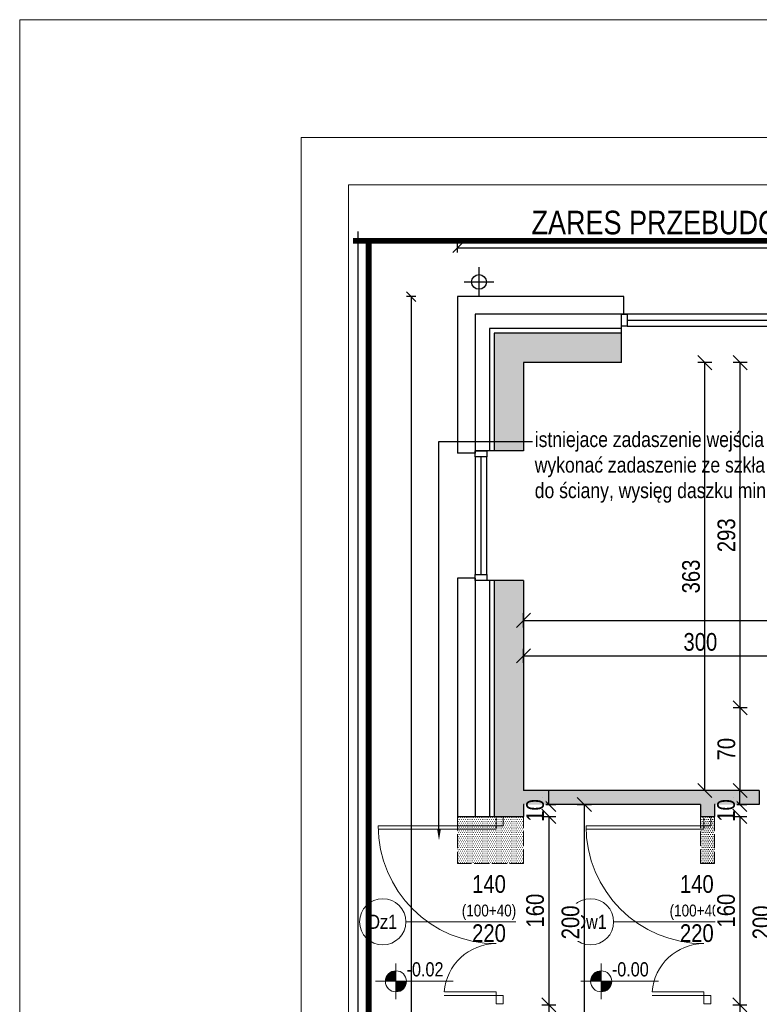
# Model space of a CAD drawing. Header units: millimetres. Extents: x 17147 to 52214, y -18116 to -4632.
# Tile 102 of 186: x 31175 to 31803, y -6351 to -5516. Entities that reach past the tile are written whole.
import ezdxf
from ezdxf import colors
from ezdxf.entities.mleader import LeaderData, LeaderLine
from ezdxf.math import Vec2, Vec3

# ---------------------------------------------------------------- set-up
doc = ezdxf.new("R2010")
doc.units = ezdxf.units.MM
doc.linetypes.add('ACAD_ISO02W100', pattern=[15, 12, -3])
doc.linetypes.add('ACAD_ISO03W100', pattern=[30, 12, -18])
doc.layers.get('Defpoints').update_dxf_attribs({"color": 6})
for name, color, linetype, lineweight in [('A-ciekie', 161, 'Continuous', 9), ('A-DRZ', 154, 'Continuous', 0), ('A-opis', 130, 'Continuous', 9), ('A-wymiar', 177, 'Continuous', 0), ('A_SCIANA_ISTN', 253, 'Continuous', 25)]:
    doc.layers.add(name, color=color, linetype=linetype, lineweight=lineweight)
for name, color, linetype, lineweight, true_color in [('A_SCIANA DO WYBURZENIA', 7, 'ACAD_ISO02W100', 18, 0xf7833b), ('r-ramka', 7, 'Continuous', 0, 0x727169), ('S_KRESKOWANIE_SC_ISTN', 7, 'Continuous', 0, 0x878787)]:
    doc.layers.add(name, color=color, linetype=linetype, lineweight=lineweight, true_color=true_color)
doc.styles.get("Standard").update_dxf_attribs({"font": 'ARIALN.TTF'})
doc.styles.add('wymiary', font='ARIALN.TTF')
doc.dimstyles.new('anka', dxfattribs={"dimtxt": 15, "dimasz": 12, "dimexe": 6, "dimexo": 0.0625, "dimgap": 4, "dimtad": 1, "dimdec": 0, "dimzin": 0, "dimdsep": 46, "dimtxsty": 'wymiary', "dimblk": 'OBLIQUE', "dimcen": 0.09, "dimclrt": 7, "dimadec": 0, "dimazin": 0, "dimtfac": 1, "dimtdec": 0, "dimtix": 1, "dimtofl": 0, "dimtmove": 0, "dimatfit": 3, "dimldrblk": 'OBLIQUE', "dimfxl": 6, "dimfxlon": 1, "dimtfill": 1, "dimtolj": 1, "dimtzin": 0, "dimarcsym": 0})
doc.dimstyles.new('anka 50', dxfattribs={"dimtxt": 10, "dimasz": 8, "dimexe": 4, "dimexo": 0.0625, "dimgap": 2, "dimtad": 1, "dimdec": 0, "dimzin": 0, "dimdsep": 46, "dimtxsty": 'Standard', "dimblk": 'OBLIQUE', "dimcen": 0.09, "dimclrt": 7, "dimadec": 0, "dimazin": 0, "dimtfac": 1, "dimtdec": 0, "dimtix": 1, "dimtofl": 0, "dimtmove": 0, "dimatfit": 3, "dimldrblk": 'OBLIQUE', "dimfxl": 4, "dimfxlon": 1, "dimtfill": 1, "dimtolj": 1, "dimtzin": 0, "dimarcsym": 0})

# ---------------------------------------------------------------- blocks, each defined once
blk = doc.blocks.new('_OBLIQUE')
at = {"color": 0, "linetype": 'ByBlock'}
blk.add_line((-0.5, -0.5), (0.5, 0.5), dxfattribs=at)
blk = doc.blocks.new('*D391')
at = {"layer": 'A-wymiar', "color": 0, "lineweight": -2, "transparency": 16777216}
for p, q in [((31786.05, -6181.73), (31786.05, -6169.73)), ((31780.05, -6181.73), (31792.05, -6181.73)), ((31780.05, -6191.73), (31792.05, -6191.73)), ((31786.05, -6191.73), (31786.05, -6203.73))]:
    blk.add_line(p, q, dxfattribs=at)
at = {"layer": 'A-wymiar', "color": 0, "lineweight": -2, "transparency": 16777216, "xscale": 12, "yscale": 12, "zscale": 12}
for p, rotation in [((31786.05, -6181.73), 270), ((31786.05, -6191.73), 90)]:
    blk.add_blockref('_OBLIQUE', p, dxfattribs=dict(at, rotation=rotation))
at = {"layer": 'A-wymiar', "color": 7, "transparency": 16777216, "insert": (31774.39, -6186.73), "char_height": 15, "attachment_point": 5, "rotation": 90, "style": 'wymiary', "bg_fill": 3, "box_fill_scale": 1.1, "bg_fill_color": 256, "bg_fill_true_color": 13158600, "bg_fill_transparency": 0}
blk.add_mtext('\\A1;10', dxfattribs=at)
at = {"layer": 'Defpoints', "color": 0, "transparency": 16777216}
for p in [(31764.51, -6181.73), (31764.51, -6191.73), (31786.05, -6191.73)]:
    blk.add_point(p, dxfattribs=at)
blk = doc.blocks.new('*D392')
at = {"layer": 'A-wymiar', "color": 0, "lineweight": -2, "transparency": 16777216}
for p, q in [((31780.05, -6191.73), (31792.05, -6191.73)), ((31786.05, -6191.73), (31786.05, -6351.73)), ((31780.05, -6351.73), (31792.05, -6351.73))]:
    blk.add_line(p, q, dxfattribs=at)
at = {"layer": 'Defpoints', "color": 0, "transparency": 16777216}
for p in [(31764.51, -6191.73), (31764.51, -6351.73), (31786.05, -6351.73)]:
    blk.add_point(p, dxfattribs=at)
at = {"layer": 'A-wymiar', "color": 0, "lineweight": -2, "transparency": 16777216, "xscale": 12, "yscale": 12, "zscale": 12}
for p, rotation in [((31786.05, -6191.73), 90), ((31786.05, -6351.73), 270)]:
    blk.add_blockref('_OBLIQUE', p, dxfattribs=dict(at, rotation=rotation))
at = {"layer": 'A-wymiar', "color": 7, "transparency": 16777216, "insert": (31774.39, -6271.73), "char_height": 15, "attachment_point": 5, "rotation": 90, "style": 'wymiary', "bg_fill": 3, "box_fill_scale": 1.1, "bg_fill_color": 256, "bg_fill_true_color": 13158600, "bg_fill_transparency": 0}
blk.add_mtext('\\A1;160', dxfattribs=at)
blk = doc.blocks.new('*D393')
at = {"layer": 'A-wymiar', "color": 0, "lineweight": -2, "transparency": 16777216}
for p, q in [((31780.05, -6351.73), (31792.05, -6351.73)), ((31786.05, -6351.73), (31786.05, -6381.73)), ((31780.05, -6381.73), (31792.05, -6381.73))]:
    blk.add_line(p, q, dxfattribs=at)
at = {"layer": 'A-wymiar', "color": 0, "lineweight": -2, "transparency": 16777216, "xscale": 12, "yscale": 12, "zscale": 12}
for p, rotation in [((31786.05, -6351.73), 90), ((31786.05, -6381.73), 270)]:
    blk.add_blockref('_OBLIQUE', p, dxfattribs=dict(at, rotation=rotation))
at = {"layer": 'A-wymiar', "color": 7, "transparency": 16777216, "insert": (31774.39, -6366.73), "char_height": 15, "attachment_point": 5, "rotation": 90, "style": 'wymiary', "bg_fill": 3, "box_fill_scale": 1.1, "bg_fill_color": 256, "bg_fill_true_color": 13158600, "bg_fill_transparency": 0}
blk.add_mtext('\\A1;30', dxfattribs=at)
at = {"layer": 'Defpoints', "color": 0, "transparency": 16777216}
for p in [(31764.51, -6351.73), (31764.51, -6381.73), (31786.05, -6381.73)]:
    blk.add_point(p, dxfattribs=at)
blk = doc.blocks.new('*D150')
at = {"layer": 'A-wymiar', "color": 0, "lineweight": -2, "transparency": 16777216}
for p, q in [((31810.05, -6181.73), (31822.05, -6181.73)), ((31816.05, -6181.73), (31816.05, -6381.73)), ((31810.05, -6381.73), (31822.05, -6381.73))]:
    blk.add_line(p, q, dxfattribs=at)
at = {"layer": 'Defpoints', "color": 0, "transparency": 16777216}
for p in [(31764.51, -6181.73), (31764.51, -6381.73), (31816.05, -6381.73)]:
    blk.add_point(p, dxfattribs=at)
at = {"layer": 'A-wymiar', "color": 0, "lineweight": -2, "transparency": 16777216, "xscale": 12, "yscale": 12, "zscale": 12}
for p, rotation in [((31816.05, -6181.73), 90), ((31816.05, -6381.73), 270)]:
    blk.add_blockref('_OBLIQUE', p, dxfattribs=dict(at, rotation=rotation))
at = {"layer": 'A-wymiar', "color": 7, "transparency": 16777216, "insert": (31804.39, -6281.73), "char_height": 15, "attachment_point": 5, "rotation": 90, "style": 'wymiary', "bg_fill": 3, "box_fill_scale": 1.1, "bg_fill_color": 256, "bg_fill_true_color": 13158600, "bg_fill_transparency": 0}
blk.add_mtext('\\A1;200', dxfattribs=at)
blk = doc.blocks.new('*D151')
at = {"layer": 'A-wymiar', "color": 0, "lineweight": -2, "transparency": 16777216}
for p, q in [((31624.05, -6181.73), (31624.05, -6169.73)), ((31618.05, -6181.73), (31630.05, -6181.73)), ((31618.05, -6191.73), (31630.05, -6191.73)), ((31624.05, -6191.73), (31624.05, -6203.73))]:
    blk.add_line(p, q, dxfattribs=at)
at = {"layer": 'A-wymiar', "color": 0, "lineweight": -2, "transparency": 16777216, "xscale": 12, "yscale": 12, "zscale": 12}
for p, rotation in [((31624.05, -6181.73), 270), ((31624.05, -6191.73), 90)]:
    blk.add_blockref('_OBLIQUE', p, dxfattribs=dict(at, rotation=rotation))
at = {"layer": 'A-wymiar', "color": 7, "transparency": 16777216, "insert": (31612.39, -6186.73), "char_height": 15, "attachment_point": 5, "rotation": 90, "style": 'wymiary', "bg_fill": 3, "box_fill_scale": 1.1, "bg_fill_color": 256, "bg_fill_true_color": 13158600, "bg_fill_transparency": 0}
blk.add_mtext('\\A1;10', dxfattribs=at)
at = {"layer": 'Defpoints', "color": 0, "transparency": 16777216}
for p in [(31602.51, -6181.73), (31602.51, -6191.73), (31624.05, -6191.73)]:
    blk.add_point(p, dxfattribs=at)
blk = doc.blocks.new('*D152')
at = {"layer": 'A-wymiar', "color": 0, "lineweight": -2, "transparency": 16777216}
for p, q in [((31618.05, -6191.73), (31630.05, -6191.73)), ((31624.05, -6191.73), (31624.05, -6351.73)), ((31618.05, -6351.73), (31630.05, -6351.73))]:
    blk.add_line(p, q, dxfattribs=at)
at = {"layer": 'Defpoints', "color": 0, "transparency": 16777216}
for p in [(31602.51, -6191.73), (31602.51, -6351.73), (31624.05, -6351.73)]:
    blk.add_point(p, dxfattribs=at)
at = {"layer": 'A-wymiar', "color": 0, "lineweight": -2, "transparency": 16777216, "xscale": 12, "yscale": 12, "zscale": 12}
for p, rotation in [((31624.05, -6191.73), 90), ((31624.05, -6351.73), 270)]:
    blk.add_blockref('_OBLIQUE', p, dxfattribs=dict(at, rotation=rotation))
at = {"layer": 'A-wymiar', "color": 7, "transparency": 16777216, "insert": (31612.39, -6271.73), "char_height": 15, "attachment_point": 5, "rotation": 90, "style": 'wymiary', "bg_fill": 3, "box_fill_scale": 1.1, "bg_fill_color": 256, "bg_fill_true_color": 13158600, "bg_fill_transparency": 0}
blk.add_mtext('\\A1;160', dxfattribs=at)
blk = doc.blocks.new('*D153')
at = {"layer": 'A-wymiar', "color": 0, "lineweight": -2, "transparency": 16777216}
for p, q in [((31618.05, -6351.73), (31630.05, -6351.73)), ((31624.05, -6351.73), (31624.05, -6381.73)), ((31618.05, -6381.73), (31630.05, -6381.73))]:
    blk.add_line(p, q, dxfattribs=at)
at = {"layer": 'A-wymiar', "color": 0, "lineweight": -2, "transparency": 16777216, "xscale": 12, "yscale": 12, "zscale": 12}
for p, rotation in [((31624.05, -6351.73), 90), ((31624.05, -6381.73), 270)]:
    blk.add_blockref('_OBLIQUE', p, dxfattribs=dict(at, rotation=rotation))
at = {"layer": 'A-wymiar', "color": 7, "transparency": 16777216, "insert": (31612.39, -6366.73), "char_height": 15, "attachment_point": 5, "rotation": 90, "style": 'wymiary', "bg_fill": 3, "box_fill_scale": 1.1, "bg_fill_color": 256, "bg_fill_true_color": 13158600, "bg_fill_transparency": 0}
blk.add_mtext('\\A1;30', dxfattribs=at)
at = {"layer": 'Defpoints', "color": 0, "transparency": 16777216}
for p in [(31602.51, -6351.73), (31602.51, -6381.73), (31624.05, -6381.73)]:
    blk.add_point(p, dxfattribs=at)
blk = doc.blocks.new('*D154')
at = {"layer": 'A-wymiar', "color": 0, "lineweight": -2, "transparency": 16777216}
for p, q in [((31648.05, -6181.73), (31660.05, -6181.73)), ((31654.05, -6181.73), (31654.05, -6381.73)), ((31648.05, -6381.73), (31660.05, -6381.73))]:
    blk.add_line(p, q, dxfattribs=at)
at = {"layer": 'Defpoints', "color": 0, "transparency": 16777216}
for p in [(31602.51, -6181.73), (31602.51, -6381.73), (31654.05, -6381.73)]:
    blk.add_point(p, dxfattribs=at)
at = {"layer": 'A-wymiar', "color": 0, "lineweight": -2, "transparency": 16777216, "xscale": 12, "yscale": 12, "zscale": 12}
for p, rotation in [((31654.05, -6181.73), 90), ((31654.05, -6381.73), 270)]:
    blk.add_blockref('_OBLIQUE', p, dxfattribs=dict(at, rotation=rotation))
at = {"layer": 'A-wymiar', "color": 7, "transparency": 16777216, "insert": (31642.39, -6281.73), "char_height": 15, "attachment_point": 5, "rotation": 90, "style": 'wymiary', "bg_fill": 3, "box_fill_scale": 1.1, "bg_fill_color": 256, "bg_fill_true_color": 13158600, "bg_fill_transparency": 0}
blk.add_mtext('\\A1;200', dxfattribs=at)
blk = doc.blocks.new('*D491')
at = {"layer": 'A-wymiar', "color": 0, "lineweight": -2, "transparency": 16777216}
for p, q in [((31602.51, -6061.45), (31602.51, -6049.45)), ((31602.51, -6055.45), (31902.51, -6055.45)), ((31902.51, -6061.45), (31902.51, -6049.45))]:
    blk.add_line(p, q, dxfattribs=at)
at = {"layer": 'Defpoints', "color": 0, "transparency": 16777216}
for p in [(31902.51, -6055.45), (31902.51, -6099.73), (31602.51, -6169.73)]:
    blk.add_point(p, dxfattribs=at)
at = {"layer": 'A-wymiar', "color": 0, "lineweight": -2, "transparency": 16777216, "xscale": 12, "yscale": 12, "zscale": 12, "rotation": 180}
blk.add_blockref('_OBLIQUE', (31602.51, -6055.45), dxfattribs=at)
at = {"layer": 'A-wymiar', "color": 0, "lineweight": -2, "transparency": 16777216, "xscale": 12, "yscale": 12, "zscale": 12}
blk.add_blockref('_OBLIQUE', (31902.51, -6055.45), dxfattribs=at)
at = {"layer": 'A-wymiar', "color": 7, "transparency": 16777216, "insert": (31752.51, -6043.79), "char_height": 15, "attachment_point": 5, "style": 'wymiary', "bg_fill": 3, "box_fill_scale": 1.1, "bg_fill_color": 256, "bg_fill_true_color": 13158600, "bg_fill_transparency": 0}
blk.add_mtext('\\A1;300', dxfattribs=at)
blk = doc.blocks.new('*D494')
at = {"layer": 'A-wymiar', "color": 0, "lineweight": -2, "transparency": 16777216}
for p, q in [((31602.51, -6031.45), (31602.51, -6019.45)), ((32204.51, -6031.45), (32204.51, -6019.45)), ((31602.51, -6025.45), (32204.51, -6025.45))]:
    blk.add_line(p, q, dxfattribs=at)
at = {"layer": 'Defpoints', "color": 0, "transparency": 16777216}
for p in [(32204.51, -6025.45), (31602.51, -6159.73), (32204.51, -6199.73)]:
    blk.add_point(p, dxfattribs=at)
at = {"layer": 'A-wymiar', "color": 0, "lineweight": -2, "transparency": 16777216, "xscale": 12, "yscale": 12, "zscale": 12, "rotation": 180}
blk.add_blockref('_OBLIQUE', (31602.51, -6025.45), dxfattribs=at)
at = {"layer": 'A-wymiar', "color": 0, "lineweight": -2, "transparency": 16777216, "xscale": 12, "yscale": 12, "zscale": 12}
blk.add_blockref('_OBLIQUE', (32204.51, -6025.45), dxfattribs=at)
at = {"layer": 'A-wymiar', "color": 7, "transparency": 16777216, "insert": (31903.51, -6013.79), "char_height": 15, "attachment_point": 5, "style": 'wymiary', "bg_fill": 3, "box_fill_scale": 1.1, "bg_fill_color": 256, "bg_fill_true_color": 13158600, "bg_fill_transparency": 0}
blk.add_mtext('\\A1;602', dxfattribs=at)
blk = doc.blocks.new('*D495')
at = {"layer": 'A-wymiar', "color": 0, "lineweight": -2, "transparency": 16777216}
for p, q in [((31792.31, -6099.73), (31780.31, -6099.73)), ((31786.31, -6169.73), (31786.31, -6099.73)), ((31792.31, -6169.73), (31780.31, -6169.73))]:
    blk.add_line(p, q, dxfattribs=at)
at = {"layer": 'Defpoints', "color": 0, "transparency": 16777216}
for p in [(31786.31, -6099.73), (31902.51, -6099.73), (31902.51, -6169.73)]:
    blk.add_point(p, dxfattribs=at)
at = {"layer": 'A-wymiar', "color": 0, "lineweight": -2, "transparency": 16777216, "xscale": 12, "yscale": 12, "zscale": 12}
for p, rotation in [((31786.31, -6099.73), 90), ((31786.31, -6169.73), 270)]:
    blk.add_blockref('_OBLIQUE', p, dxfattribs=dict(at, rotation=rotation))
at = {"layer": 'A-wymiar', "color": 7, "transparency": 16777216, "insert": (31774.65, -6134.73), "char_height": 15, "attachment_point": 5, "rotation": 90, "style": 'wymiary', "bg_fill": 3, "box_fill_scale": 1.1, "bg_fill_color": 256, "bg_fill_true_color": 13158600, "bg_fill_transparency": 0}
blk.add_mtext('\\A1;70', dxfattribs=at)
blk = doc.blocks.new('*D496')
at = {"layer": 'A-wymiar', "color": 0, "lineweight": -2, "transparency": 16777216}
for p, q in [((31792.31, -5806.73), (31780.31, -5806.73)), ((31786.31, -6099.73), (31786.31, -5806.73)), ((31792.31, -6099.73), (31780.31, -6099.73))]:
    blk.add_line(p, q, dxfattribs=at)
at = {"layer": 'Defpoints', "color": 0, "transparency": 16777216}
for p in [(31786.31, -5806.73), (31902.51, -5806.73), (31902.51, -6099.73)]:
    blk.add_point(p, dxfattribs=at)
at = {"layer": 'A-wymiar', "color": 0, "lineweight": -2, "transparency": 16777216, "xscale": 12, "yscale": 12, "zscale": 12}
for p, rotation in [((31786.31, -5806.73), 90), ((31786.31, -6099.73), 270)]:
    blk.add_blockref('_OBLIQUE', p, dxfattribs=dict(at, rotation=rotation))
at = {"layer": 'A-wymiar', "color": 7, "transparency": 16777216, "insert": (31774.65, -5953.23), "char_height": 15, "attachment_point": 5, "rotation": 90, "style": 'wymiary', "bg_fill": 3, "box_fill_scale": 1.1, "bg_fill_color": 256, "bg_fill_true_color": 13158600, "bg_fill_transparency": 0}
blk.add_mtext('\\A1;293', dxfattribs=at)
blk = doc.blocks.new('*D497')
at = {"layer": 'A-wymiar', "color": 0, "lineweight": -2, "transparency": 16777216}
for p, q in [((31762.31, -5806.73), (31750.31, -5806.73)), ((31756.31, -6169.73), (31756.31, -5806.73)), ((31762.31, -6169.73), (31750.31, -6169.73))]:
    blk.add_line(p, q, dxfattribs=at)
at = {"layer": 'Defpoints', "color": 0, "transparency": 16777216}
for p in [(31756.31, -5806.73), (31892.51, -5806.73), (31892.51, -6169.73)]:
    blk.add_point(p, dxfattribs=at)
at = {"layer": 'A-wymiar', "color": 0, "lineweight": -2, "transparency": 16777216, "xscale": 12, "yscale": 12, "zscale": 12}
for p, rotation in [((31756.31, -5806.73), 90), ((31756.31, -6169.73), 270)]:
    blk.add_blockref('_OBLIQUE', p, dxfattribs=dict(at, rotation=rotation))
at = {"layer": 'A-wymiar', "color": 7, "transparency": 16777216, "insert": (31744.65, -5988.23), "char_height": 15, "attachment_point": 5, "rotation": 90, "style": 'wymiary', "bg_fill": 3, "box_fill_scale": 1.1, "bg_fill_color": 256, "bg_fill_true_color": 13158600, "bg_fill_transparency": 0}
blk.add_mtext('\\A1;363', dxfattribs=at)
blk = doc.blocks.new('*D702')
at = {"layer": 'A-wymiar', "color": 0, "lineweight": -2, "transparency": 16777216}
for p, q in [((31511.28, -5750.73), (31503.28, -5750.73)), ((31507.28, -5750.73), (31507.28, -7626.23)), ((31511.28, -7626.23), (31503.28, -7626.23))]:
    blk.add_line(p, q, dxfattribs=at)
at = {"layer": 'Defpoints', "color": 0, "transparency": 16777216}
for p in [(31546.51, -5750.73), (31507.28, -7626.23), (31546.51, -7626.23)]:
    blk.add_point(p, dxfattribs=at)
at = {"layer": 'A-wymiar', "color": 0, "lineweight": -2, "transparency": 16777216, "xscale": 8, "yscale": 8, "zscale": 8}
for p, rotation in [((31507.28, -5750.73), 90), ((31507.28, -7626.23), 270)]:
    blk.add_blockref('_OBLIQUE', p, dxfattribs=dict(at, rotation=rotation))
at = {"layer": 'A-wymiar', "color": 7, "transparency": 16777216, "insert": (31500.17, -6688.48), "char_height": 10, "attachment_point": 5, "rotation": 90, "bg_fill": 3, "box_fill_scale": 1.1, "bg_fill_color": 256, "bg_fill_true_color": 13158600, "bg_fill_transparency": 0}
blk.add_mtext('\\A1;1876', dxfattribs=at)
blk = doc.blocks.new('*D714')
at = {"layer": 'A-wymiar', "color": 0, "lineweight": -2, "transparency": 16777216}
for p, q in [((31546.51, -5713.23), (31546.51, -5705.23)), ((35233.51, -5713.23), (35233.51, -5705.23)), ((31546.51, -5709.23), (35233.51, -5709.23))]:
    blk.add_line(p, q, dxfattribs=at)
at = {"layer": 'Defpoints', "color": 0, "transparency": 16777216}
for p in [(35233.51, -5709.23), (31546.51, -5750.73), (35233.51, -5750.73)]:
    blk.add_point(p, dxfattribs=at)
at = {"layer": 'A-wymiar', "color": 0, "lineweight": -2, "transparency": 16777216, "xscale": 8, "yscale": 8, "zscale": 8, "rotation": 180}
blk.add_blockref('_OBLIQUE', (31546.51, -5709.23), dxfattribs=at)
at = {"layer": 'A-wymiar', "color": 0, "lineweight": -2, "transparency": 16777216, "xscale": 8, "yscale": 8, "zscale": 8}
blk.add_blockref('_OBLIQUE', (35233.51, -5709.23), dxfattribs=at)
at = {"layer": 'A-wymiar', "color": 7, "transparency": 16777216, "insert": (33390.01, -5702.13), "char_height": 10, "attachment_point": 5, "bg_fill": 3, "box_fill_scale": 1.1, "bg_fill_color": 256, "bg_fill_true_color": 13158600, "bg_fill_transparency": 0}
blk.add_mtext('\\A1;3687', dxfattribs=at)
blk = doc.blocks.new('kota_rzut')
at = {"layer": 'A-opis'}
h = blk.add_hatch(color=256, dxfattribs=at)
h.dxf.hatch_style = 1
h.paths.add_polyline_path([(8442.45, 14654.81, 0.414214), (8433.52, 14645.88), (8442.45, 14645.88)])
h = blk.add_hatch(color=256, dxfattribs=at)
h.dxf.hatch_style = 1
h.paths.add_polyline_path([(8451.38, 14645.88), (8442.45, 14645.88), (8442.45, 14636.94, 0.414214)])
for p, q in [((8442.45, 14660.89), (8442.45, 14630.87)), ((8425.22, 14645.88), (8491.07, 14645.88))]:
    blk.add_line(p, q, dxfattribs=at)
blk.add_circle((8442.45, 14645.88), 8.93, dxfattribs=at)

msp = doc.modelspace()

# ---------------------------------------------------------------- hatches: boundary and pattern name
at = {"layer": 'A_SCIANA DO WYBURZENIA', "transparency": 33554687}
h = msp.add_hatch(dxfattribs=at)
h.set_pattern_fill('DOTS', color=256)
h.paths.add_polyline_path([(31602.51, -6231.73), (31602.51, -6191.73), (31546.51, -6191.73), (31546.51, -6231.73)])
h = msp.add_hatch(dxfattribs=at)
h.set_pattern_fill('DOTS', color=256)
h.paths.add_polyline_path([(31752.51, -6231.73), (31752.51, -6191.73), (31764.51, -6191.73), (31764.51, -6231.73)])
at = {"layer": 'S_KRESKOWANIE_SC_ISTN', "transparency": 33554559}
h = msp.add_hatch(color=256, dxfattribs=at)
h.dxf.hatch_style = 1
h.paths.add_polyline_path([(31602.51, -5806.73), (31685.51, -5806.73), (31685.51, -5781.73), (31577.51, -5781.73), (31577.51, -5881.56), (31602.51, -5881.56)])

# ---------------------------------------------------------------- linework, layer by layer
at = {"layer": 'A-DRZ'}
for points in [[(31585.23, -6191.73), (31579.23, -6191.73), (31579.23, -6199.73), (31585.23, -6199.73)], [(31761.51, -6191.73), (31755.51, -6191.73), (31755.51, -6199.73), (31761.51, -6199.73)], [(31585.23, -6350.73), (31579.23, -6350.73), (31579.23, -6343.73), (31585.23, -6343.73)], [(31761.51, -6350.73), (31755.51, -6350.73), (31755.51, -6343.73), (31761.51, -6343.73)]]:
    msp.add_lwpolyline(points, close=True, dxfattribs=at)
for points in [[(31579.23, -6199.73), (31479.23, -6199.73)], [(31755.51, -6199.73), (31655.51, -6199.73)], [(31579.23, -6343.73), (31535.33, -6343.73)], [(31755.51, -6343.73), (31711.62, -6343.73)]]:
    msp.add_lwpolyline(points, dxfattribs=at)
at = {"layer": 'A-DRZ', "extrusion": (0, 0, -1)}
for points in [[(-31579.23, -6199.73), (-31579.23, -6202.73), (-31479.23, -6202.73)], [(-31755.51, -6199.73), (-31755.51, -6202.73), (-31655.51, -6202.73)], [(-31579.23, -6343.73), (-31579.23, -6340.73), (-31535.45, -6340.73)], [(-31755.51, -6343.73), (-31755.51, -6340.73), (-31711.74, -6340.73)]]:
    msp.add_lwpolyline(points, dxfattribs=at)
at = {"layer": 'A-DRZ', "color": 1}
for centre, radius, start, end in [((31579.23, -6199.73), 100, 180, 270), ((31755.51, -6199.73), 100, 180, 270), ((31579.23, -6343.73), 44, 90, 176.09044), ((31755.51, -6343.73), 44, 90, 176.09044)]:
    msp.add_arc(centre, radius, start, end, dxfattribs=at)
at = {"layer": 'A-opis', "color": 251, "true_color": 0x616161, "const_width": 1}
msp.add_lwpolyline([(31462.12, -5695.29), (31462.12, -7636.33)], dxfattribs=at)
at = {"layer": 'A-opis', "lineweight": 9}
for points in [[(31595.91, -6281.2), (31502.68, -6281.2)], [(31772.19, -6281.2), (31678.96, -6281.2)]]:
    msp.add_lwpolyline(points, dxfattribs=at)
for centre in [(31483.08, -6281.2), (31659.36, -6281.2)]:
    msp.add_circle(centre, 19.6, dxfattribs=at)
at = {"layer": 'A_SCIANA DO WYBURZENIA', "transparency": 33554687}
for p, q in [((31602.51, -6231.73), (31546.51, -6231.73)), ((31752.51, -6231.73), (31764.51, -6231.73))]:
    msp.add_line(p, q, dxfattribs=at)
for points in [[(31602.51, -6231.73), (31602.51, -6191.73), (31546.51, -6191.73), (31546.51, -6231.73), (31602.51, -6231.73)], [(31752.51, -6231.73), (31752.51, -6191.73), (31764.51, -6191.73), (31764.51, -6231.73), (31752.51, -6231.73)]]:
    msp.add_lwpolyline(points, dxfattribs=at)
at = {"layer": 'A_SCIANA_ISTN'}
for p, q in [((31564.76, -5750.73), (31564.76, -5725.73)), ((31552.26, -5738.23), (31577.26, -5738.23)), ((31546.51, -5750.73), (31546.51, -5883.56)), ((31687.51, -5750.73), (31546.51, -5750.73)), ((31687.51, -5765.73), (31687.51, -5750.73)), ((31561.51, -5765.73), (31561.51, -5883.56)), ((32299.51, -5765.73), (31561.51, -5765.73)), ((31685.51, -5806.73), (31685.51, -5765.73)), ((31573.51, -5777.73), (31573.51, -5881.56)), ((31685.51, -5777.73), (31573.51, -5777.73)), ((31577.51, -5781.73), (31577.51, -5881.56)), ((31685.51, -5781.73), (31577.51, -5781.73)), ((31602.51, -5806.73), (31602.51, -5881.56)), ((31685.51, -5806.73), (31602.51, -5806.73)), ((31602.51, -5881.56), (31561.51, -5881.56)), ((31561.51, -5883.56), (31546.51, -5883.56)), ((31546.51, -5989.56), (31546.51, -6191.73)), ((31561.51, -5989.56), (31546.51, -5989.56)), ((31561.51, -5989.56), (31561.51, -6191.73)), ((31602.51, -5991.56), (31561.51, -5991.56)), ((31573.51, -5991.56), (31573.51, -6191.73)), ((31577.51, -5991.56), (31577.51, -6191.73)), ((31602.51, -5991.56), (31602.51, -6169.73)), ((31802.51, -6169.73), (31602.51, -6169.73)), ((31802.51, -6169.73), (31802.51, -6181.73)), ((31602.51, -6181.73), (31602.51, -6191.73)), ((31752.51, -6181.73), (31602.51, -6181.73)), ((31752.51, -6181.73), (31752.51, -6191.73)), ((31802.51, -6181.73), (31764.51, -6181.73)), ((31764.51, -6181.73), (31764.51, -6191.73))]:
    msp.add_line(p, q, dxfattribs=at)
at = {"layer": 'A_SCIANA_ISTN', "color": 4}
for p, q in [((31690.51, -5770.73), (31814.51, -5770.73)), ((31566.51, -5986.56), (31566.51, -5886.56))]:
    msp.add_line(p, q, dxfattribs=at)
for points in [[(31685.51, -5765.73), (31690.51, -5765.73), (31690.51, -5775.73), (31685.51, -5775.73)], [(31690.51, -5775.73), (31814.51, -5775.73), (31814.51, -5765.73), (31690.51, -5765.73)], [(31561.51, -5886.56), (31561.51, -5881.56), (31571.51, -5881.56), (31571.51, -5886.56)], [(31571.51, -5986.56), (31571.51, -5886.56), (31561.51, -5886.56), (31561.51, -5986.56)], [(31561.51, -5991.56), (31561.51, -5986.56), (31571.51, -5986.56), (31571.51, -5991.56)]]:
    msp.add_lwpolyline(points, close=True, dxfattribs=at)
at = {"layer": 'A_SCIANA_ISTN'}
msp.add_circle((31564.76, -5738.23), 6.25, dxfattribs=at)
at = {"layer": 'r-ramka'}
msp.add_lwpolyline([(37115.12, -5515.73), (31175.12, -5515.73), (31175.12, -9715.73), (37115.12, -9715.73), (37115.12, -5515.73)], dxfattribs=at)
for points in [[(37015.12, -5615.73), (37015.12, -9615.73), (31413.93, -9615.73), (31413.93, -5615.73)], [(36975.12, -5655.73), (36975.12, -9575.73), (31453.93, -9575.73), (31453.93, -5655.73)]]:
    msp.add_lwpolyline(points, close=True, dxfattribs=at)

# ---------------------------------------------------------------- texts
at = {"layer": 'A-opis', "color": 156, "true_color": 0x0f468a, "insert": (31609.28, -5677.85), "char_height": 20, "attachment_point": 1}
msp.add_mtext_dynamic_manual_height_columns('ZARES PRZEBUDOWY POMIESZCZEŃ', width=638.5524, gutter_width=12.5, heights=[0], dxfattribs=at)
at = {"layer": 'A-opis', "char_height": 15, "width": 42.7859, "attachment_point": 5, "style": 'wymiary'}
for insert in [(31573.22, -6270.08), (31749.51, -6270.08)]:
    msp.add_mtext('140\\P{\\H0.66667x;(100+40)}\\P220', dxfattribs=dict(at, insert=insert))
at = {"layer": 'A-opis', "lineweight": 9, "char_height": 12, "attachment_point": 5}
for s, insert in [('Dz1', (31483.08, -6281.2)), ('Dw1', (31659.36, -6281.2))]:
    msp.add_mtext_dynamic_manual_height_columns(s, width=15.5896, gutter_width=12.5, heights=[0], dxfattribs=dict(at, insert=insert))
at = {"layer": 'A-opis', "insert": (31677.42, -6315.54), "char_height": 12, "attachment_point": 1}
msp.add_mtext_dynamic_manual_height_columns('-0.00 ', width=137.2023, gutter_width=12.5, heights=[0], dxfattribs=at)

# ---------------------------------------------------------------- next in the draw order: dimensions: what is measured, and where the dimension line sits
at = {"layer": 'A-wymiar'}
for base, p1, p2, picture, middle in [((31624.05, -6191.73), (31602.51, -6181.73), (31602.51, -6191.73), '*D151', (31612.39, -6186.73)), ((31786.05, -6191.73), (31764.51, -6181.73), (31764.51, -6191.73), '*D391', (31774.39, -6186.73))]:
    dim = msp.add_linear_dim(base=base, p1=p1, p2=p2, angle=90, dimstyle='anka', dxfattribs=at)
    dim.commit()
    dim.dimension.update_dxf_attribs({"geometry": picture, "text_midpoint": middle})

# ---------------------------------------------------------------- next in the draw order: dimensions: what is measured, and where the dimension line sits
for base, p1, p2, picture, middle in [((31624.05, -6351.73), (31602.51, -6191.73), (31602.51, -6351.73), '*D152', (31612.39, -6271.73)), ((31786.05, -6351.73), (31764.51, -6191.73), (31764.51, -6351.73), '*D392', (31774.39, -6271.73))]:
    dim = msp.add_linear_dim(base=base, p1=p1, p2=p2, angle=90, dimstyle='anka', override={"dimtmove": 1}, dxfattribs=at)
    dim.commit()
    dim.dimension.update_dxf_attribs({"geometry": picture, "text_midpoint": middle})

# ---------------------------------------------------------------- next in the draw order: dimensions: what is measured, and where the dimension line sits
for base, p1, p2, picture, middle in [((31624.05, -6381.73), (31602.51, -6351.73), (31602.51, -6381.73), '*D153', (31612.39, -6366.73)), ((31786.05, -6381.73), (31764.51, -6351.73), (31764.51, -6381.73), '*D393', (31774.39, -6366.73))]:
    dim = msp.add_linear_dim(base=base, p1=p1, p2=p2, angle=90, dimstyle='anka', override={"dimtmove": 1}, dxfattribs=at)
    dim.commit()
    dim.dimension.update_dxf_attribs({"geometry": picture, "text_midpoint": middle})

# ---------------------------------------------------------------- next in the draw order: dimensions: what is measured, and where the dimension line sits
for base, p1, p2, picture, middle in [((31654.05, -6381.73), (31602.51, -6181.73), (31602.51, -6381.73), '*D154', (31642.39, -6281.73)), ((31816.05, -6381.73), (31764.51, -6181.73), (31764.51, -6381.73), '*D150', (31804.39, -6281.73))]:
    dim = msp.add_linear_dim(base=base, p1=p1, p2=p2, angle=90, dimstyle='anka', dxfattribs=at)
    dim.commit()
    dim.dimension.update_dxf_attribs({"geometry": picture, "text_midpoint": middle})

# ---------------------------------------------------------------- next in the draw order: hatches: boundary and pattern name
at = {"layer": 'S_KRESKOWANIE_SC_ISTN', "transparency": 33554559}
h = msp.add_hatch(color=256, dxfattribs=at)
h.dxf.hatch_style = 1
h.paths.add_polyline_path([(31602.51, -5991.56), (31577.51, -5991.56), (31577.51, -6191.73), (31602.51, -6191.73), (31602.51, -6181.73), (31752.51, -6181.73), (31752.51, -6191.73), (31764.51, -6191.73), (31764.51, -6181.73), (31802.51, -6181.73), (31802.51, -6169.73), (31602.51, -6169.73)])

# ---------------------------------------------------------------- next in the draw order: linework, layer by layer
at = {"layer": 'A-opis', "color": 156, "linetype": 'ACAD_ISO03W100', "true_color": 0x0f468a, "const_width": 5}
msp.add_lwpolyline([(31457.85, -5703.38), (31457.85, -5703.38), (32204.51, -5703.38), (32204.51, -6235.11), (31815.03, -6235.11), (31815.03, -6374.06), (31471.19, -6374.06), (31471.19, -5703.38)], dxfattribs=at)

# ---------------------------------------------------------------- next in the draw order: block references
at = {"layer": 'A-ciekie'}
msp.add_blockref('kota_rzut', (23225.92, -20977.61), dxfattribs=at)

# ---------------------------------------------------------------- next in the draw order: dimensions: what is measured, and where the dimension line sits
at = {"layer": 'A-wymiar'}
dim = msp.add_linear_dim(base=(31902.51, -6055.45), p1=(31602.51, -6169.73), p2=(31902.51, -6099.73), dimstyle='anka', dxfattribs=at)
dim.commit()
dim.dimension.update_dxf_attribs({"geometry": '*D491', "text_midpoint": (31752.51, -6043.79)})

# ---------------------------------------------------------------- next in the draw order: dimensions: what is measured, and where the dimension line sits
dim = msp.add_linear_dim(base=(32204.51, -6025.45), p1=(31602.51, -6159.73), p2=(32204.51, -6199.73), dimstyle='anka', dxfattribs=at)
dim.commit()
dim.dimension.update_dxf_attribs({"geometry": '*D494', "text_midpoint": (31903.51, -6013.79)})

# ---------------------------------------------------------------- next in the draw order: linework, layer by layer
at = {"layer": 'A_SCIANA_ISTN'}
msp.add_lwpolyline([(31546.51, -6191.73), (31602.51, -6191.73)], dxfattribs=at)

# ---------------------------------------------------------------- next in the draw order: dimensions: what is measured, and where the dimension line sits
at = {"layer": 'A-wymiar'}
dim = msp.add_linear_dim(base=(31786.31, -6099.73), p1=(31902.51, -6169.73), p2=(31902.51, -6099.73), angle=90, dimstyle='anka', dxfattribs=at)
dim.commit()
dim.dimension.update_dxf_attribs({"geometry": '*D495', "text_midpoint": (31774.65, -6134.73)})

# ---------------------------------------------------------------- next in the draw order: dimensions: what is measured, and where the dimension line sits
dim = msp.add_linear_dim(base=(31507.27587179, -7626.22743354), p1=(31546.5146389, -5750.72743354), p2=(31546.5146389, -7626.22743354), angle=90, dimstyle='anka 50', dxfattribs=at)
dim.commit()
dim.dimension.update_dxf_attribs({"geometry": '*D702', "text_midpoint": (31500.17014192, -6688.47743354)})
dim = msp.add_linear_dim(base=(31786.31, -5806.73), p1=(31902.51, -6099.73), p2=(31902.51, -5806.73), angle=90, dimstyle='anka', override={"dimtmove": 1}, dxfattribs=at)
dim.commit()
dim.dimension.update_dxf_attribs({"geometry": '*D496', "text_midpoint": (31774.65, -5953.23)})

# ---------------------------------------------------------------- next in the draw order: block references
at = {"layer": 'A-ciekie'}
msp.add_blockref('kota_rzut', (23051.8, -20977.61), dxfattribs=at)

# ---------------------------------------------------------------- next in the draw order: texts
at = {"layer": 'A-opis', "insert": (31503.3, -6315.54), "char_height": 12, "attachment_point": 1}
msp.add_mtext_dynamic_manual_height_columns('-0.02 ', width=137.2023, gutter_width=12.5, heights=[0], dxfattribs=at)

# ---------------------------------------------------------------- next in the draw order: dimensions: what is measured, and where the dimension line sits
at = {"layer": 'A-wymiar'}
dim = msp.add_aligned_dim(p1=(31546.51, -5750.73), p2=(35233.51, -5750.73), distance=41.5, dimstyle='anka 50', dxfattribs=at)
dim.commit()
dim.dimension.update_dxf_attribs({"geometry": '*D714', "text_midpoint": (33390.01, -5702.13)})
dim = msp.add_linear_dim(base=(31756.31, -5806.73), p1=(31892.51, -6169.73), p2=(31892.51, -5806.73), angle=90, dimstyle='anka', dxfattribs=at)
dim.commit()
dim.dimension.update_dxf_attribs({"geometry": '*D497', "text_midpoint": (31744.65, -5988.23)})

# ---------------------------------------------------------------- next in the draw order: leaders
at = {"layer": 'A-opis'}
ml = msp.add_multileader_mtext('Standard', dxfattribs=at)
ml.set_content('istniejace zadaszenie wejścia do likwidacjii, \\Pwykonać zadaszenie ze szkła mocowane \\Pdo ściany, wysięg daszku min 1,20cm', color=256)
ml.set_leader_properties()
ml.build(insert=Vec2(0, 0))
ml.multileader.update_dxf_attribs({"arrow_head_size": 10})
ctx = ml.context
ctx.base_point, ctx.char_height, ctx.arrow_head_size, ctx.plane_origin = Vec3(31610.03, -5873.77), 13, 10, Vec3(31530.8, -6212.12)
notes = []
notes.append((ctx, [(0, (1, 1, 0), (31530.8, -5873.77), (1, 0), 79.22, [(0, [(31530.8, -6212.12)], 0, [])])]))
ctx.mtext.insert, ctx.mtext.flow_direction = Vec3(31612.03, -5865.36), 5
for ctx, leaders in notes:
    for number, flags, end, landing, length, lines in leaders:
        leader = LeaderData()
        leader.index, (leader.has_last_leader_line, leader.has_dogleg_vector, leader.attachment_direction) = number, flags
        leader.last_leader_point, leader.dogleg_vector, leader.dogleg_length = Vec3(end), Vec3(landing), length
        for number, points, colour, breaks in lines:
            line = LeaderLine()
            line.index, line.vertices, line.color, line.breaks = number, Vec3.list(points), colors.encode_raw_color(colour), breaks
            leader.lines.append(line)
        ctx.leaders.append(leader)

doc.saveas('drawing.dxf')
